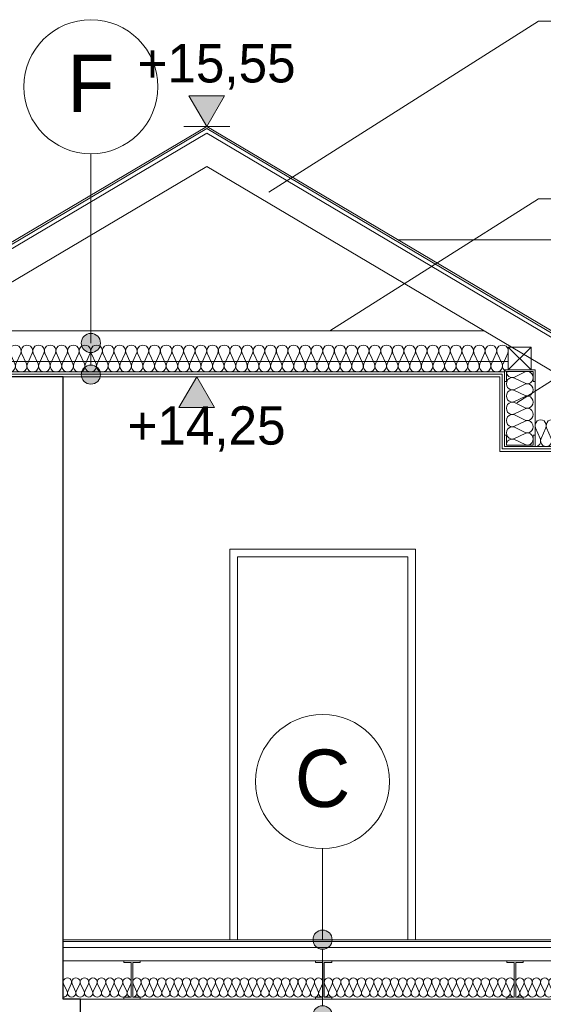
# Model space of a CAD drawing. Extents: x -394022 to -71759, y -12022 to 18278.
# Tile 55 of 91: x -182461 to -179726, y 7516 to 12658. Entities that reach past the tile are written whole.
import ezdxf

# ---------------------------------------------------------------- set-up
doc = ezdxf.new("R2010")
doc.units = 0
doc.header["$MEASUREMENT"] = 0
for name, color, linetype in [('Arch opisy', 7, 'Continuous'), ('Arch wymiary', 7, 'Continuous'), ('INWENT STROPY', 7, 'Continuous')]:
    doc.layers.add(name, color=color, linetype=linetype)
for name, color, linetype, lineweight in [('Arch opisy_Nr_Pióra__21', 7, 'Continuous', 13), ('Arch wymiary_Nr_Pióra__21', 7, 'Continuous', 13), ('INWENT DACH_Nr_Pióra__5', 7, 'Continuous', 13), ('INWENT OPISY_Nr_Pióra__21', 7, 'Continuous', 13), ('INWENT STROPY_Nr_Pióra__21', 7, 'Continuous', 13), ('INWENT. DRZWI_Nr_Pióra__21', 7, 'Continuous', 13), ('INWENT.ŚCIANY_Nr_Pióra__1', 7, 'Continuous', 25), ('Inwentaryzacja Konst._Nr_Pióra__5', 7, 'Continuous', 13)]:
    doc.layers.add(name, color=color, linetype=linetype, lineweight=lineweight)
for name, color, linetype, lineweight, true_color in [('INWENT STROPY_Nr_Pióra__2', 7, 'Continuous', 13, 0x7f7f7f), ('INWENT STROPY_Nr_Pióra__25', 7, 'Continuous', 15, 0x40a5ff), ('Inwentaryzacja Konst._Nr_Pióra__24', 7, 'Continuous', 13, 0x029e21), ('Inwentaryzacja Konst._Nr_Pióra__25', 7, 'Continuous', 15, 0x40a5ff)]:
    doc.layers.add(name, color=color, linetype=linetype, lineweight=lineweight, true_color=true_color)
doc.styles.add('GENERATED_STYLE_1', font='txt')
doc.styles.add('GENERATED_STYLE_2', font='txt')

# ---------------------------------------------------------------- blocks, each defined once
blk = doc.blocks.new('Izolacja cieplna 14_11', base_point=(-181483.6, 10818.2))
at = {"layer": 'INWENT STROPY_Nr_Pióra__2', "linetype": 'Continuous'}
for p, q in [((-183030.8, 10859.9), (-183056, 10916.5)), ((-183000.6, 10916.5), (-183025.8, 10859.9)), ((-182970.3, 10859.9), (-182995.5, 10916.5)), ((-182940, 10916.5), (-182965.2, 10859.9)), ((-182909.7, 10859.9), (-182934.9, 10916.5)), ((-182879.4, 10916.5), (-182904.6, 10859.9)), ((-182849.1, 10859.9), (-182874.3, 10916.5)), ((-182818.8, 10916.5), (-182844, 10859.9)), ((-182788.5, 10859.9), (-182813.7, 10916.5)), ((-182758.3, 10916.5), (-182783.5, 10859.9)), ((-182728, 10859.9), (-182753.2, 10916.5)), ((-182697.7, 10916.5), (-182722.9, 10859.9)), ((-182667.4, 10859.9), (-182692.6, 10916.5)), ((-182637.1, 10916.5), (-182662.3, 10859.9)), ((-182606.8, 10859.9), (-182632, 10916.5)), ((-182576.5, 10916.5), (-182601.7, 10859.9)), ((-182546.2, 10859.9), (-182571.4, 10916.5)), ((-182515.9, 10916.5), (-182541.1, 10859.9)), ((-182485.7, 10859.9), (-182510.9, 10916.5)), ((-182455.4, 10916.5), (-182480.6, 10859.9)), ((-182425.1, 10859.9), (-182450.3, 10916.5)), ((-182394.8, 10916.5), (-182420, 10859.9)), ((-182364.5, 10859.9), (-182389.7, 10916.5)), ((-182334.2, 10916.5), (-182359.4, 10859.9)), ((-182303.9, 10859.9), (-182329.1, 10916.5)), ((-182273.6, 10916.5), (-182298.8, 10859.9)), ((-182243.3, 10859.9), (-182268.5, 10916.5)), ((-182213.1, 10916.5), (-182238.3, 10859.9)), ((-182182.8, 10859.9), (-182208, 10916.5)), ((-182152.5, 10916.5), (-182177.7, 10859.9)), ((-182122.2, 10859.9), (-182147.4, 10916.5)), ((-182091.9, 10916.5), (-182117.1, 10859.9)), ((-182061.6, 10859.9), (-182086.8, 10916.5)), ((-182031.3, 10916.5), (-182056.5, 10859.9)), ((-182001, 10859.9), (-182026.2, 10916.5)), ((-181970.8, 10916.5), (-181996, 10859.9)), ((-181940.5, 10859.9), (-181965.7, 10916.5)), ((-181910.2, 10916.5), (-181935.4, 10859.9)), ((-181879.9, 10859.9), (-181905.1, 10916.5)), ((-181849.6, 10916.5), (-181874.8, 10859.9)), ((-181819.3, 10859.9), (-181844.5, 10916.5)), ((-181789, 10916.5), (-181814.2, 10859.9)), ((-181758.7, 10859.9), (-181783.9, 10916.5)), ((-181728.4, 10916.5), (-181753.6, 10859.9)), ((-181698.2, 10859.9), (-181723.4, 10916.5)), ((-181667.9, 10916.5), (-181693.1, 10859.9)), ((-181637.6, 10859.9), (-181662.8, 10916.5)), ((-181607.3, 10916.5), (-181632.5, 10859.9)), ((-181577, 10859.9), (-181602.2, 10916.5)), ((-181546.7, 10916.5), (-181571.9, 10859.9)), ((-181516.4, 10859.9), (-181541.6, 10916.5)), ((-181486.1, 10916.5), (-181511.3, 10859.9))]:
    blk.add_line(p, q, dxfattribs=at)
for centre, start_param, end_param in [((-183028.3, 10928.4), 2.728799, 6.695979), ((-182967.7, 10928.4), 2.728799, 6.695979), ((-182907.2, 10928.4), 2.728799, 6.695979), ((-182846.6, 10928.4), 2.728799, 6.695979), ((-182786, 10928.4), 2.728799, 6.695979), ((-182725.4, 10928.4), 2.728799, 6.695979), ((-182664.8, 10928.4), 2.728799, 6.695979), ((-182604.3, 10928.4), 2.728799, 6.695979), ((-182543.7, 10928.4), 2.728799, 6.695979), ((-182483.1, 10928.4), 2.728799, 6.695979), ((-182422.5, 10928.4), 2.728799, 6.695979), ((-182362, 10928.4), 2.728799, 6.695979), ((-182301.4, 10928.4), 2.728799, 6.695979), ((-182240.8, 10928.4), 2.728799, 6.695979), ((-182180.2, 10928.4), 2.728799, 6.695979), ((-182119.7, 10928.4), 2.728799, 6.695979), ((-182059.1, 10928.4), 2.728799, 6.695979), ((-181998.5, 10928.4), 2.728799, 6.695979), ((-181937.9, 10928.4), 2.728799, 6.695979), ((-181877.3, 10928.4), 2.728799, 6.695979), ((-181816.8, 10928.4), 2.728799, 6.695979), ((-181756.2, 10928.4), 2.728799, 6.695979), ((-181695.6, 10928.4), 2.728799, 6.695979), ((-181635, 10928.4), 2.728799, 6.695979), ((-181574.5, 10928.4), 2.728799, 6.695979), ((-181513.9, 10928.4), 2.728799, 6.695979), ((-183058.6, 10848), 1.570796, 3.554385), ((-182998, 10848), 5.870392, 9.837571), ((-182937.4, 10848), 5.870392, 9.837571), ((-182876.9, 10848), 5.870392, 9.837571), ((-182816.3, 10848), 5.870392, 9.837571), ((-182755.7, 10848), 5.870392, 9.837571), ((-182695.1, 10848), 5.870392, 9.837571), ((-182634.6, 10848), 5.870392, 9.837571), ((-182574, 10848), 5.870392, 9.837571), ((-182513.4, 10848), 5.870392, 9.837571), ((-182452.8, 10848), 5.870392, 9.837571), ((-182392.2, 10848), 5.870392, 9.837571), ((-182331.7, 10848), 5.870392, 9.837571), ((-182271.1, 10848), 5.870392, 9.837571), ((-182210.5, 10848), 5.870392, 9.837571), ((-182149.9, 10848), 5.870392, 9.837571), ((-182089.4, 10848), 5.870392, 9.837571), ((-182028.8, 10848), 5.870392, 9.837571), ((-181968.2, 10848), 5.870392, 9.837571), ((-181907.6, 10848), 5.870392, 9.837571), ((-181847.1, 10848), 5.870392, 9.837571), ((-181786.5, 10848), 5.870392, 9.837571), ((-181725.9, 10848), 5.870392, 9.837571), ((-181665.3, 10848), 5.870392, 9.837571), ((-181604.7, 10848), 5.870392, 9.837571), ((-181544.2, 10848), 5.870392, 9.837571), ((-181483.6, 10848), 5.870392, 7.853982)]:
    blk.add_ellipse(centre, major_axis=(-30.3, 0), ratio=0.983045, start_param=start_param, end_param=end_param, dxfattribs=at)
blk = doc.blocks.new('Izolacja cieplna 14_40', base_point=(-179918.6, 10820.7))
at = {"layer": 'INWENT STROPY_Nr_Pióra__2', "linetype": 'Continuous'}
for p, q in [((-179820.3, 10818), (-179876.9, 10791.3)), ((-179876.9, 10785.9), (-179820.3, 10759.2)), ((-179820.3, 10753.8), (-179876.9, 10727.1)), ((-179876.9, 10721.7), (-179820.3, 10695)), ((-179820.3, 10689.7), (-179876.9, 10663)), ((-179876.9, 10657.6), (-179820.3, 10630.9)), ((-179820.3, 10625.5), (-179876.9, 10598.8)), ((-179876.9, 10593.4), (-179820.3, 10566.7)), ((-179820.3, 10561.3), (-179876.9, 10534.6)), ((-179876.9, 10529.2), (-179820.3, 10502.5)), ((-179820.3, 10497.2), (-179876.9, 10470.5)), ((-179876.9, 10465.1), (-179820.3, 10438.4))]:
    blk.add_line(p, q, dxfattribs=at)
for centre, start_param, end_param in [((-179888.8, 10820.7), 4.712389, 6.695979), ((-179808.4, 10788.6), 5.870392, 9.837571), ((-179888.8, 10756.5), 2.7288, 6.695979), ((-179808.4, 10724.4), 5.870392, 9.837571), ((-179888.8, 10692.3), 2.7288, 6.695979), ((-179808.4, 10660.3), 5.870392, 9.837571), ((-179888.8, 10628.2), 2.7288, 6.695979), ((-179888.8, 10564), 2.7288, 6.695979), ((-179808.4, 10596.1), 5.870392, 9.837571), ((-179808.4, 10531.9), 5.870392, 9.837571), ((-179888.8, 10499.8), 2.7288, 6.695979), ((-179808.4, 10467.8), 5.870392, 9.837571), ((-179888.8, 10435.7), 2.7288, 4.712389)]:
    blk.add_ellipse(centre, major_axis=(0, -32.1), ratio=0.92805, start_param=start_param, end_param=end_param, dxfattribs=at)
blk = doc.blocks.new('Izolacja cieplna 14_49', base_point=(-179768.6, 10428.2))
at = {"layer": 'INWENT STROPY_Nr_Pióra__2', "linetype": 'Continuous'}
for p, q in [((-179766.2, 10526.5), (-179742.2, 10469.9)), ((-179737.3, 10469.9), (-179713.3, 10526.5)), ((-179708.4, 10526.5), (-179684.4, 10469.9)), ((-179679.6, 10469.9), (-179655.5, 10526.5)), ((-179650.7, 10526.5), (-179626.7, 10469.9)), ((-179621.8, 10469.9), (-179597.8, 10526.5)), ((-179593, 10526.5), (-179568.9, 10469.9)), ((-179564.1, 10469.9), (-179540.1, 10526.5)), ((-179535.2, 10526.5), (-179511.2, 10469.9)), ((-179506.4, 10469.9), (-179482.3, 10526.5)), ((-179477.5, 10526.5), (-179453.5, 10469.9)), ((-179448.6, 10469.9), (-179424.6, 10526.5)), ((-179419.8, 10526.5), (-179395.7, 10469.9)), ((-179390.9, 10469.9), (-179366.9, 10526.5)), ((-179362, 10526.5), (-179338, 10469.9)), ((-179333.2, 10469.9), (-179309.1, 10526.5)), ((-179304.3, 10526.5), (-179280.3, 10469.9)), ((-179275.4, 10469.9), (-179251.4, 10526.5)), ((-179246.5, 10526.5), (-179222.5, 10469.9)), ((-179217.7, 10469.9), (-179193.7, 10526.5)), ((-179188.8, 10526.5), (-179164.8, 10469.9)), ((-179159.9, 10469.9), (-179135.9, 10526.5)), ((-179131.1, 10526.5), (-179107.1, 10469.9)), ((-179102.2, 10469.9), (-179078.2, 10526.5)), ((-179073.3, 10526.5), (-179049.3, 10469.9)), ((-179044.5, 10469.9), (-179020.5, 10526.5)), ((-179015.6, 10526.5), (-178991.6, 10469.9)), ((-178986.7, 10469.9), (-178962.7, 10526.5))]:
    blk.add_line(p, q, dxfattribs=at)
for centre, start_param, end_param in [((-179739.7, 10538.4), 4.299595, 8.266775), ((-179682, 10538.4), 4.299595, 8.266775), ((-179624.3, 10538.4), 4.299595, 8.266775), ((-179566.5, 10538.4), 4.299595, 8.266775), ((-179508.8, 10538.4), 4.299595, 8.266775), ((-179451, 10538.4), 4.299595, 8.266775), ((-179393.3, 10538.4), 4.299595, 8.266775), ((-179335.6, 10538.4), 4.299595, 8.266775), ((-179277.8, 10538.4), 4.299595, 8.266775), ((-179220.1, 10538.4), 4.299595, 8.266775), ((-179162.4, 10538.4), 4.299595, 8.266775), ((-179104.6, 10538.4), 4.299595, 8.266775), ((-179046.9, 10538.4), 4.299595, 8.266775), ((-178989.2, 10538.4), 4.299595, 8.266775), ((-179768.6, 10458), 3.141593, 5.125182), ((-179710.9, 10458), 1.158004, 5.125183), ((-179653.1, 10458), 1.158004, 5.125183), ((-179595.4, 10458), 1.158004, 5.125183), ((-179537.7, 10458), 1.158004, 5.125183), ((-179479.9, 10458), 1.158004, 5.125183), ((-179422.2, 10458), 1.158004, 5.125183), ((-179364.4, 10458), 1.158004, 5.125183), ((-179306.7, 10458), 1.158004, 5.125183), ((-179249, 10458), 1.158004, 5.125183), ((-179191.2, 10458), 1.158004, 5.125183), ((-179133.5, 10458), 1.158004, 5.125183), ((-179075.8, 10458), 1.158004, 5.125183), ((-179018, 10458), 1.158004, 5.125183), ((-178960.3, 10458), 1.158004, 3.141593)]:
    blk.add_ellipse(centre, major_axis=(0, 29.8), ratio=0.969537, start_param=start_param, end_param=end_param, dxfattribs=at)
blk = doc.blocks.new('Izolacja cieplna 14_57', base_point=(-181483.6, 10818.2))
at = {"layer": 'INWENT STROPY_Nr_Pióra__2', "linetype": 'Continuous'}
for p, q in [((-181481, 10916.5), (-181455.8, 10859.9)), ((-181450.8, 10859.9), (-181425.6, 10916.5)), ((-181420.5, 10916.5), (-181395.3, 10859.9)), ((-181390.2, 10859.9), (-181365, 10916.5)), ((-181359.9, 10916.5), (-181334.7, 10859.9)), ((-181329.6, 10859.9), (-181304.4, 10916.5)), ((-181299.3, 10916.5), (-181274.1, 10859.9)), ((-181269, 10859.9), (-181243.8, 10916.5)), ((-181238.7, 10916.5), (-181213.5, 10859.9)), ((-181208.5, 10859.9), (-181183.3, 10916.5)), ((-181178.2, 10916.5), (-181153, 10859.9)), ((-181147.9, 10859.9), (-181122.7, 10916.5)), ((-181117.6, 10916.5), (-181092.4, 10859.9)), ((-181087.3, 10859.9), (-181062.1, 10916.5)), ((-181057, 10916.5), (-181031.8, 10859.9)), ((-181026.7, 10859.9), (-181001.5, 10916.5)), ((-180996.4, 10916.5), (-180971.2, 10859.9)), ((-180966.1, 10859.9), (-180940.9, 10916.5)), ((-180935.9, 10916.5), (-180910.7, 10859.9)), ((-180905.6, 10859.9), (-180880.4, 10916.5)), ((-180875.3, 10916.5), (-180850.1, 10859.9)), ((-180845, 10859.9), (-180819.8, 10916.5)), ((-180814.7, 10916.5), (-180789.5, 10859.9)), ((-180784.4, 10859.9), (-180759.2, 10916.5)), ((-180754.1, 10916.5), (-180728.9, 10859.9)), ((-180723.8, 10859.9), (-180698.6, 10916.5)), ((-180693.5, 10916.5), (-180668.3, 10859.9)), ((-180663.3, 10859.9), (-180638.1, 10916.5)), ((-180633, 10916.5), (-180607.8, 10859.9)), ((-180602.7, 10859.9), (-180577.5, 10916.5)), ((-180572.4, 10916.5), (-180547.2, 10859.9)), ((-180542.1, 10859.9), (-180516.9, 10916.5)), ((-180511.8, 10916.5), (-180486.6, 10859.9)), ((-180481.5, 10859.9), (-180456.3, 10916.5)), ((-180451.2, 10916.5), (-180426, 10859.9)), ((-180421, 10859.9), (-180395.8, 10916.5)), ((-180390.7, 10916.5), (-180365.5, 10859.9)), ((-180360.4, 10859.9), (-180335.2, 10916.5)), ((-180330.1, 10916.5), (-180304.9, 10859.9)), ((-180299.8, 10859.9), (-180274.6, 10916.5)), ((-180269.5, 10916.5), (-180244.3, 10859.9)), ((-180239.2, 10859.9), (-180214, 10916.5)), ((-180208.9, 10916.5), (-180183.7, 10859.9)), ((-180178.6, 10859.9), (-180153.4, 10916.5)), ((-180148.4, 10916.5), (-180123.2, 10859.9)), ((-180118.1, 10859.9), (-180092.9, 10916.5)), ((-180087.8, 10916.5), (-180062.6, 10859.9)), ((-180057.5, 10859.9), (-180032.3, 10916.5)), ((-180027.2, 10916.5), (-180002, 10859.9)), ((-179996.9, 10859.9), (-179971.7, 10916.5)), ((-179966.6, 10916.5), (-179941.4, 10859.9)), ((-179936.3, 10859.9), (-179911.1, 10916.5))]:
    blk.add_line(p, q, dxfattribs=at)
for centre, start_param, end_param in [((-181453.3, 10928.4), 5.870392, 9.837571), ((-181392.7, 10928.4), 5.870392, 9.837571), ((-181332.2, 10928.4), 5.870392, 9.837571), ((-181271.6, 10928.4), 5.870392, 9.837571), ((-181211, 10928.4), 5.870392, 9.837571), ((-181150.4, 10928.4), 5.870392, 9.837571), ((-181089.8, 10928.4), 5.870392, 9.837571), ((-181029.3, 10928.4), 5.870392, 9.837571), ((-180968.7, 10928.4), 5.870392, 9.837571), ((-180908.1, 10928.4), 5.870392, 9.837571), ((-180847.5, 10928.4), 5.870392, 9.837571), ((-180787, 10928.4), 5.870392, 9.837571), ((-180726.4, 10928.4), 5.870392, 9.837571), ((-180665.8, 10928.4), 5.870392, 9.837571), ((-180605.2, 10928.4), 5.870392, 9.837571), ((-180544.7, 10928.4), 5.870392, 9.837571), ((-180484.1, 10928.4), 5.870392, 9.837571), ((-180423.5, 10928.4), 5.870392, 9.837571), ((-180362.9, 10928.4), 5.870392, 9.837571), ((-180302.3, 10928.4), 5.870392, 9.837571), ((-180241.8, 10928.4), 5.870392, 9.837571), ((-180181.2, 10928.4), 5.870392, 9.837571), ((-180120.6, 10928.4), 5.870392, 9.837571), ((-180060, 10928.4), 5.870392, 9.837571), ((-179999.5, 10928.4), 5.870392, 9.837571), ((-179938.9, 10928.4), 5.870392, 9.837571), ((-181483.6, 10848), 4.712389, 6.695979), ((-181423, 10848), 2.7288, 6.695979), ((-181362.4, 10848), 2.7288, 6.695979), ((-181301.9, 10848), 2.7288, 6.695979), ((-181241.3, 10848), 2.7288, 6.695979), ((-181180.7, 10848), 2.7288, 6.695979), ((-181120.1, 10848), 2.7288, 6.695979), ((-181059.6, 10848), 2.7288, 6.695979), ((-180999, 10848), 2.7288, 6.695979), ((-180938.4, 10848), 2.7288, 6.695979), ((-180877.8, 10848), 2.7288, 6.695979), ((-180817.2, 10848), 2.7288, 6.695979), ((-180756.7, 10848), 2.7288, 6.695979), ((-180696.1, 10848), 2.7288, 6.695979), ((-180635.5, 10848), 2.7288, 6.695979), ((-180574.9, 10848), 2.7288, 6.695979), ((-180514.4, 10848), 2.7288, 6.695979), ((-180453.8, 10848), 2.7288, 6.695979), ((-180393.2, 10848), 2.7288, 6.695979), ((-180332.6, 10848), 2.7288, 6.695979), ((-180272.1, 10848), 2.7288, 6.695979), ((-180211.5, 10848), 2.7288, 6.695979), ((-180150.9, 10848), 2.7288, 6.695979), ((-180090.3, 10848), 2.7288, 6.695979), ((-180029.7, 10848), 2.7288, 6.695979), ((-179969.2, 10848), 2.7288, 6.695979), ((-179908.6, 10848), 2.7288, 4.712389)]:
    blk.add_ellipse(centre, major_axis=(30.3, 0), ratio=0.983045, start_param=start_param, end_param=end_param, dxfattribs=at)
blk = doc.blocks.new('Izolacja cieplna 14_58', base_point=(-181869.6, 7553.2))
at = {"layer": 'INWENT STROPY_Nr_Pióra__2', "linetype": 'Continuous'}
for p, q in [((-181867.8, 7623.4), (-181849.8, 7583)), ((-181846.2, 7583), (-181828.3, 7623.4)), ((-181824.7, 7623.4), (-181806.7, 7583)), ((-181803.1, 7583), (-181785.1, 7623.4)), ((-181781.5, 7623.4), (-181763.6, 7583)), ((-181760, 7583), (-181742, 7623.4)), ((-181738.4, 7623.4), (-181720.4, 7583)), ((-181716.8, 7583), (-181698.9, 7623.4)), ((-181695.3, 7623.4), (-181677.3, 7583)), ((-181673.7, 7583), (-181655.8, 7623.4)), ((-181652.1, 7623.4), (-181634.2, 7583)), ((-181630.6, 7583), (-181612.6, 7623.4)), ((-181609, 7623.4), (-181591.1, 7583)), ((-181587.4, 7583), (-181569.5, 7623.4)), ((-181565.9, 7623.4), (-181547.9, 7583)), ((-181544.3, 7583), (-181526.4, 7623.4)), ((-181522.7, 7623.4), (-181504.8, 7583)), ((-181501.2, 7583), (-181483.2, 7623.4)), ((-181479.6, 7623.4), (-181461.7, 7583)), ((-181458, 7583), (-181440.1, 7623.4)), ((-181436.5, 7623.4), (-181418.5, 7583)), ((-181414.9, 7583), (-181397, 7623.4)), ((-181393.3, 7623.4), (-181375.4, 7583)), ((-181371.8, 7583), (-181353.8, 7623.4)), ((-181350.2, 7623.4), (-181332.3, 7583)), ((-181328.7, 7583), (-181310.7, 7623.4)), ((-181307.1, 7623.4), (-181289.1, 7583)), ((-181285.5, 7583), (-181267.6, 7623.4)), ((-181264, 7623.4), (-181246, 7583)), ((-181242.4, 7583), (-181224.4, 7623.4)), ((-181220.8, 7623.4), (-181202.9, 7583)), ((-181199.3, 7583), (-181181.3, 7623.4)), ((-181177.7, 7623.4), (-181159.8, 7583)), ((-181156.1, 7583), (-181138.2, 7623.4)), ((-181134.6, 7623.4), (-181116.6, 7583)), ((-181113, 7583), (-181095.1, 7623.4)), ((-181091.4, 7623.4), (-181073.5, 7583)), ((-181069.9, 7583), (-181051.9, 7623.4)), ((-181048.3, 7623.4), (-181030.4, 7583)), ((-181026.7, 7583), (-181008.8, 7623.4)), ((-181005.2, 7623.4), (-180987.2, 7583)), ((-180983.6, 7583), (-180965.7, 7623.4)), ((-180962, 7623.4), (-180944.1, 7583)), ((-180940.5, 7583), (-180922.5, 7623.4)), ((-180918.9, 7623.4), (-180901, 7583)), ((-180897.3, 7583), (-180879.4, 7623.4))]:
    blk.add_line(p, q, dxfattribs=at)
for centre, start_param, end_param in [((-181848, 7631.9), 5.870392, 9.837571), ((-181804.9, 7631.9), 5.870392, 9.837571), ((-181761.8, 7631.9), 5.870392, 9.837571), ((-181718.6, 7631.9), 5.870392, 9.837571), ((-181675.5, 7631.9), 5.870392, 9.837571), ((-181632.4, 7631.9), 5.870392, 9.837571), ((-181589.2, 7631.9), 5.870392, 9.837571), ((-181546.1, 7631.9), 5.870392, 9.837571), ((-181503, 7631.9), 5.870392, 9.837571), ((-181459.9, 7631.9), 5.870392, 9.837571), ((-181416.7, 7631.9), 5.870392, 9.837571), ((-181373.6, 7631.9), 5.870392, 9.837571), ((-181330.5, 7631.9), 5.870392, 9.837571), ((-181287.3, 7631.9), 5.870392, 9.837571), ((-181244.2, 7631.9), 5.870392, 9.837571), ((-181201.1, 7631.9), 5.870392, 9.837571), ((-181157.9, 7631.9), 5.870392, 9.837571), ((-181114.8, 7631.9), 5.870392, 9.837571), ((-181071.7, 7631.9), 5.870392, 9.837571), ((-181028.6, 7631.9), 5.870392, 9.837571), ((-180985.4, 7631.9), 5.870392, 9.837571), ((-180942.3, 7631.9), 5.870392, 9.837571), ((-180899.2, 7631.9), 5.870392, 9.837571), ((-181869.6, 7574.4), 4.712389, 6.695979), ((-181826.5, 7574.4), 2.7288, 6.695979), ((-181783.3, 7574.4), 2.7288, 6.695979), ((-181740.2, 7574.4), 2.7288, 6.695979), ((-181697.1, 7574.4), 2.7288, 6.695979), ((-181653.9, 7574.4), 2.7288, 6.695979), ((-181610.8, 7574.4), 2.7288, 6.695979), ((-181567.7, 7574.4), 2.7288, 6.695979), ((-181524.6, 7574.4), 2.7288, 6.695979), ((-181481.4, 7574.4), 2.7288, 6.695979), ((-181438.3, 7574.4), 2.7288, 6.695979), ((-181395.2, 7574.4), 2.7288, 6.695979), ((-181352, 7574.4), 2.7288, 6.695979), ((-181308.9, 7574.4), 2.7288, 6.695979), ((-181265.8, 7574.4), 2.7288, 6.695979), ((-181222.6, 7574.4), 2.7288, 6.695979), ((-181179.5, 7574.4), 2.7288, 6.695979), ((-181136.4, 7574.4), 2.7288, 6.695979), ((-181093.2, 7574.4), 2.7288, 6.695979), ((-181050.1, 7574.4), 2.7288, 6.695979), ((-181007, 7574.4), 2.7288, 6.695979), ((-180963.9, 7574.4), 2.7288, 6.695979), ((-180920.7, 7574.4), 2.7288, 6.695979), ((-180877.6, 7574.4), 2.7288, 4.712389)]:
    blk.add_ellipse(centre, major_axis=(21.6, 0), ratio=0.986209, start_param=start_param, end_param=end_param, dxfattribs=at)
blk = doc.blocks.new('Izolacja cieplna 14_62', base_point=(-179869.6, 7553.2))
at = {"layer": 'INWENT STROPY_Nr_Pióra__2', "linetype": 'Continuous'}
for p, q in [((-179867.8, 7623.4), (-179849.8, 7583)), ((-179846.2, 7583), (-179828.3, 7623.4)), ((-179824.7, 7623.4), (-179806.7, 7583)), ((-179803.1, 7583), (-179785.1, 7623.4)), ((-179781.5, 7623.4), (-179763.6, 7583)), ((-179760, 7583), (-179742, 7623.4)), ((-179738.4, 7623.4), (-179720.4, 7583)), ((-179716.8, 7583), (-179698.9, 7623.4)), ((-179695.3, 7623.4), (-179677.3, 7583)), ((-179673.7, 7583), (-179655.8, 7623.4)), ((-179652.1, 7623.4), (-179634.2, 7583)), ((-179630.6, 7583), (-179612.6, 7623.4)), ((-179609, 7623.4), (-179591.1, 7583)), ((-179587.4, 7583), (-179569.5, 7623.4)), ((-179565.9, 7623.4), (-179547.9, 7583)), ((-179544.3, 7583), (-179526.4, 7623.4)), ((-179522.7, 7623.4), (-179504.8, 7583)), ((-179501.2, 7583), (-179483.2, 7623.4)), ((-179479.6, 7623.4), (-179461.7, 7583)), ((-179458, 7583), (-179440.1, 7623.4)), ((-179436.5, 7623.4), (-179418.5, 7583)), ((-179414.9, 7583), (-179397, 7623.4)), ((-179393.3, 7623.4), (-179375.4, 7583)), ((-179371.8, 7583), (-179353.8, 7623.4)), ((-179350.2, 7623.4), (-179332.3, 7583)), ((-179328.7, 7583), (-179310.7, 7623.4)), ((-179307.1, 7623.4), (-179289.1, 7583)), ((-179285.5, 7583), (-179267.6, 7623.4)), ((-179264, 7623.4), (-179246, 7583)), ((-179242.4, 7583), (-179224.4, 7623.4)), ((-179220.8, 7623.4), (-179202.9, 7583)), ((-179199.3, 7583), (-179181.3, 7623.4)), ((-179177.7, 7623.4), (-179159.8, 7583)), ((-179156.1, 7583), (-179138.2, 7623.4)), ((-179134.6, 7623.4), (-179116.6, 7583)), ((-179113, 7583), (-179095.1, 7623.4)), ((-179091.4, 7623.4), (-179073.5, 7583)), ((-179069.9, 7583), (-179051.9, 7623.4)), ((-179048.3, 7623.4), (-179030.4, 7583)), ((-179026.7, 7583), (-179008.8, 7623.4)), ((-179005.2, 7623.4), (-178987.2, 7583)), ((-178983.6, 7583), (-178965.7, 7623.4)), ((-178962, 7623.4), (-178944.1, 7583)), ((-178940.5, 7583), (-178922.5, 7623.4)), ((-178918.9, 7623.4), (-178901, 7583)), ((-178897.3, 7583), (-178879.4, 7623.4))]:
    blk.add_line(p, q, dxfattribs=at)
for centre, start_param, end_param in [((-179848, 7631.9), 5.870392, 9.837571), ((-179804.9, 7631.9), 5.870392, 9.837571), ((-179761.8, 7631.9), 5.870392, 9.837571), ((-179718.6, 7631.9), 5.870392, 9.837571), ((-179675.5, 7631.9), 5.870392, 9.837571), ((-179632.4, 7631.9), 5.870392, 9.837571), ((-179589.2, 7631.9), 5.870392, 9.837571), ((-179546.1, 7631.9), 5.870392, 9.837571), ((-179503, 7631.9), 5.870392, 9.837571), ((-179459.9, 7631.9), 5.870392, 9.837571), ((-179416.7, 7631.9), 5.870392, 9.837571), ((-179373.6, 7631.9), 5.870392, 9.837571), ((-179330.5, 7631.9), 5.870392, 9.837571), ((-179287.3, 7631.9), 5.870392, 9.837571), ((-179244.2, 7631.9), 5.870392, 9.837571), ((-179201.1, 7631.9), 5.870392, 9.837571), ((-179157.9, 7631.9), 5.870392, 9.837571), ((-179114.8, 7631.9), 5.870392, 9.837571), ((-179071.7, 7631.9), 5.870392, 9.837571), ((-179028.6, 7631.9), 5.870392, 9.837571), ((-178985.4, 7631.9), 5.870392, 9.837571), ((-178942.3, 7631.9), 5.870392, 9.837571), ((-178899.2, 7631.9), 5.870392, 9.837571), ((-179869.6, 7574.4), 4.712389, 6.695979), ((-179826.5, 7574.4), 2.7288, 6.695979), ((-179783.3, 7574.4), 2.7288, 6.695979), ((-179740.2, 7574.4), 2.7288, 6.695979), ((-179697.1, 7574.4), 2.7288, 6.695979), ((-179653.9, 7574.4), 2.7288, 6.695979), ((-179610.8, 7574.4), 2.7288, 6.695979), ((-179567.7, 7574.4), 2.7288, 6.695979), ((-179524.6, 7574.4), 2.7288, 6.695979), ((-179481.4, 7574.4), 2.7288, 6.695979), ((-179438.3, 7574.4), 2.7288, 6.695979), ((-179395.2, 7574.4), 2.7288, 6.695979), ((-179352, 7574.4), 2.7288, 6.695979), ((-179308.9, 7574.4), 2.7288, 6.695979), ((-179265.8, 7574.4), 2.7288, 6.695979), ((-179222.6, 7574.4), 2.7288, 6.695979), ((-179179.5, 7574.4), 2.7288, 6.695979), ((-179136.4, 7574.4), 2.7288, 6.695979), ((-179093.2, 7574.4), 2.7288, 6.695979), ((-179050.1, 7574.4), 2.7288, 6.695979), ((-179007, 7574.4), 2.7288, 6.695979), ((-178963.9, 7574.4), 2.7288, 6.695979), ((-178920.7, 7574.4), 2.7288, 6.695979), ((-178877.6, 7574.4), 2.7288, 4.712389)]:
    blk.add_ellipse(centre, major_axis=(21.6, 0), ratio=0.986209, start_param=start_param, end_param=end_param, dxfattribs=at)
blk = doc.blocks.new('Izolacja cieplna 14_71', base_point=(-182233.6, 7553.2))
at = {"layer": 'INWENT STROPY_Nr_Pióra__2', "linetype": 'Continuous'}
for p, q in [((-182231.7, 7623.4), (-182213.2, 7583)), ((-182209.5, 7583), (-182191, 7623.4)), ((-182187.2, 7623.4), (-182168.7, 7583)), ((-182165, 7583), (-182146.5, 7623.4)), ((-182142.7, 7623.4), (-182124.2, 7583)), ((-182120.5, 7583), (-182102, 7623.4)), ((-182098.2, 7623.4), (-182079.7, 7583)), ((-182076, 7583), (-182057.5, 7623.4)), ((-182053.7, 7623.4), (-182035.2, 7583)), ((-182031.5, 7583), (-182013, 7623.4)), ((-182009.2, 7623.4), (-181990.7, 7583)), ((-181987, 7583), (-181968.5, 7623.4)), ((-181964.7, 7623.4), (-181946.2, 7583)), ((-181942.5, 7583), (-181924, 7623.4)), ((-181920.2, 7623.4), (-181901.7, 7583)), ((-181898, 7583), (-181879.5, 7623.4))]:
    blk.add_line(p, q, dxfattribs=at)
for centre, start_param, end_param in [((-182211.3, 7631.9), 5.870392, 9.837571), ((-182166.8, 7631.9), 5.870392, 9.837571), ((-182122.3, 7631.9), 5.870392, 9.837571), ((-182077.8, 7631.9), 5.870392, 9.837571), ((-182033.3, 7631.9), 5.870392, 9.837571), ((-181988.8, 7631.9), 5.870392, 9.837571), ((-181944.3, 7631.9), 5.870392, 9.837571), ((-181899.8, 7631.9), 5.870392, 9.837571), ((-182233.6, 7574.4), 4.712389, 6.695979), ((-182189.1, 7574.4), 2.7288, 6.695979), ((-182144.6, 7574.4), 2.7288, 6.695979), ((-182100.1, 7574.4), 2.7288, 6.695979), ((-182055.6, 7574.4), 2.7288, 6.695979), ((-182011.1, 7574.4), 2.7288, 6.695979), ((-181966.6, 7574.4), 2.7288, 6.695979), ((-181922.1, 7574.4), 2.7288, 6.695979), ((-181877.6, 7574.4), 2.7288, 4.712389)]:
    blk.add_ellipse(centre, major_axis=(22.2, 0), ratio=0.955857, start_param=start_param, end_param=end_param, dxfattribs=at)
blk = doc.blocks.new('Izolacja cieplna 14_88', base_point=(-180869.6, 7553.2))
at = {"layer": 'INWENT STROPY_Nr_Pióra__2', "linetype": 'Continuous'}
for p, q in [((-180867.8, 7623.4), (-180849.8, 7583)), ((-180846.2, 7583), (-180828.3, 7623.4)), ((-180824.7, 7623.4), (-180806.7, 7583)), ((-180803.1, 7583), (-180785.1, 7623.4)), ((-180781.5, 7623.4), (-180763.6, 7583)), ((-180760, 7583), (-180742, 7623.4)), ((-180738.4, 7623.4), (-180720.4, 7583)), ((-180716.8, 7583), (-180698.9, 7623.4)), ((-180695.3, 7623.4), (-180677.3, 7583)), ((-180673.7, 7583), (-180655.8, 7623.4)), ((-180652.1, 7623.4), (-180634.2, 7583)), ((-180630.6, 7583), (-180612.6, 7623.4)), ((-180609, 7623.4), (-180591.1, 7583)), ((-180587.4, 7583), (-180569.5, 7623.4)), ((-180565.9, 7623.4), (-180547.9, 7583)), ((-180544.3, 7583), (-180526.4, 7623.4)), ((-180522.7, 7623.4), (-180504.8, 7583)), ((-180501.2, 7583), (-180483.2, 7623.4)), ((-180479.6, 7623.4), (-180461.7, 7583)), ((-180458, 7583), (-180440.1, 7623.4)), ((-180436.5, 7623.4), (-180418.5, 7583)), ((-180414.9, 7583), (-180397, 7623.4)), ((-180393.3, 7623.4), (-180375.4, 7583)), ((-180371.8, 7583), (-180353.8, 7623.4)), ((-180350.2, 7623.4), (-180332.3, 7583)), ((-180328.7, 7583), (-180310.7, 7623.4)), ((-180307.1, 7623.4), (-180289.1, 7583)), ((-180285.5, 7583), (-180267.6, 7623.4)), ((-180264, 7623.4), (-180246, 7583)), ((-180242.4, 7583), (-180224.4, 7623.4)), ((-180220.8, 7623.4), (-180202.9, 7583)), ((-180199.3, 7583), (-180181.3, 7623.4)), ((-180177.7, 7623.4), (-180159.8, 7583)), ((-180156.1, 7583), (-180138.2, 7623.4)), ((-180134.6, 7623.4), (-180116.6, 7583)), ((-180113, 7583), (-180095.1, 7623.4)), ((-180091.4, 7623.4), (-180073.5, 7583)), ((-180069.9, 7583), (-180051.9, 7623.4)), ((-180048.3, 7623.4), (-180030.4, 7583)), ((-180026.7, 7583), (-180008.8, 7623.4)), ((-180005.2, 7623.4), (-179987.2, 7583)), ((-179983.6, 7583), (-179965.7, 7623.4)), ((-179962, 7623.4), (-179944.1, 7583)), ((-179940.5, 7583), (-179922.5, 7623.4)), ((-179918.9, 7623.4), (-179901, 7583)), ((-179897.3, 7583), (-179879.4, 7623.4))]:
    blk.add_line(p, q, dxfattribs=at)
for centre, start_param, end_param in [((-180848, 7631.9), 5.870392, 9.837571), ((-180804.9, 7631.9), 5.870392, 9.837571), ((-180761.8, 7631.9), 5.870392, 9.837571), ((-180718.6, 7631.9), 5.870392, 9.837571), ((-180675.5, 7631.9), 5.870392, 9.837571), ((-180632.4, 7631.9), 5.870392, 9.837571), ((-180589.2, 7631.9), 5.870392, 9.837571), ((-180546.1, 7631.9), 5.870392, 9.837571), ((-180503, 7631.9), 5.870392, 9.837571), ((-180459.9, 7631.9), 5.870392, 9.837571), ((-180416.7, 7631.9), 5.870392, 9.837571), ((-180373.6, 7631.9), 5.870392, 9.837571), ((-180330.5, 7631.9), 5.870392, 9.837571), ((-180287.3, 7631.9), 5.870392, 9.837571), ((-180244.2, 7631.9), 5.870392, 9.837571), ((-180201.1, 7631.9), 5.870392, 9.837571), ((-180157.9, 7631.9), 5.870392, 9.837571), ((-180114.8, 7631.9), 5.870392, 9.837571), ((-180071.7, 7631.9), 5.870392, 9.837571), ((-180028.6, 7631.9), 5.870392, 9.837571), ((-179985.4, 7631.9), 5.870392, 9.837571), ((-179942.3, 7631.9), 5.870392, 9.837571), ((-179899.2, 7631.9), 5.870392, 9.837571), ((-180869.6, 7574.4), 4.712389, 6.695979), ((-180826.5, 7574.4), 2.7288, 6.695979), ((-180783.3, 7574.4), 2.7288, 6.695979), ((-180740.2, 7574.4), 2.7288, 6.695979), ((-180697.1, 7574.4), 2.7288, 6.695979), ((-180653.9, 7574.4), 2.7288, 6.695979), ((-180610.8, 7574.4), 2.7288, 6.695979), ((-180567.7, 7574.4), 2.7288, 6.695979), ((-180524.6, 7574.4), 2.7288, 6.695979), ((-180481.4, 7574.4), 2.7288, 6.695979), ((-180438.3, 7574.4), 2.7288, 6.695979), ((-180395.2, 7574.4), 2.7288, 6.695979), ((-180352, 7574.4), 2.7288, 6.695979), ((-180308.9, 7574.4), 2.7288, 6.695979), ((-180265.8, 7574.4), 2.7288, 6.695979), ((-180222.6, 7574.4), 2.7288, 6.695979), ((-180179.5, 7574.4), 2.7288, 6.695979), ((-180136.4, 7574.4), 2.7288, 6.695979), ((-180093.2, 7574.4), 2.7288, 6.695979), ((-180050.1, 7574.4), 2.7288, 6.695979), ((-180007, 7574.4), 2.7288, 6.695979), ((-179963.9, 7574.4), 2.7288, 6.695979), ((-179920.7, 7574.4), 2.7288, 6.695979), ((-179877.6, 7574.4), 2.7288, 4.712389)]:
    blk.add_ellipse(centre, major_axis=(21.6, 0), ratio=0.986209, start_param=start_param, end_param=end_param, dxfattribs=at)
blk = doc.blocks.new('Linia_33', base_point=(-180878.6, 7458.2))
at = {"layer": 'Arch opisy_Nr_Pióra__21', "linetype": 'Continuous'}
for points in [[(-180828.6, 7853.2), (-180832.4, 7872.3), (-180843.2, 7888.5), (-180859.5, 7899.4), (-180878.6, 7903.2), (-180897.7, 7899.4), (-180913.9, 7888.5), (-180924.8, 7872.3), (-180928.6, 7853.2), (-180924.8, 7834), (-180913.9, 7817.8), (-180897.7, 7807), (-180878.6, 7803.2), (-180859.5, 7807), (-180843.2, 7817.8), (-180832.4, 7834)], [(-180828.6, 7458.2), (-180832.4, 7477.3), (-180843.2, 7493.5), (-180859.5, 7504.4), (-180878.6, 7508.2), (-180897.7, 7504.4), (-180913.9, 7493.5), (-180924.8, 7477.3), (-180928.6, 7458.2), (-180924.8, 7439), (-180913.9, 7422.8), (-180897.7, 7412), (-180878.6, 7408.2), (-180859.5, 7412), (-180843.2, 7422.8), (-180832.4, 7439)]]:
    blk.add_hatch(color=256, dxfattribs=at).paths.add_polyline_path(points, flags=0)
blk.add_line((-180878.6, 7508.2), (-180878.6, 7803.2), dxfattribs=at)
for centre in [(-180878.6, 7853.2), (-180878.6, 7458.2)]:
    blk.add_circle(centre, 50, dxfattribs=at)
blk = doc.blocks.new('Linia_34', base_point=(-180878.6, 7853.2))
at = {"layer": 'Arch opisy_Nr_Pióra__21', "linetype": 'Continuous'}
blk.add_line((-180878.6, 7853.2), (-180878.6, 8328.8), dxfattribs=at)
blk.add_circle((-180878.6, 8678.8), 350, dxfattribs=at)
blk = doc.blocks.new('Linia_37', base_point=(-182088.6, 10804.1))
at = {"layer": 'Arch opisy_Nr_Pióra__21', "linetype": 'Continuous'}
for points in [[(-182038.6, 10969.1), (-182042.4, 10988.2), (-182053.2, 11004.5), (-182069.5, 11015.3), (-182088.6, 11019.1), (-182107.7, 11015.3), (-182123.9, 11004.5), (-182134.8, 10988.2), (-182138.6, 10969.1), (-182134.8, 10950), (-182123.9, 10933.8), (-182107.7, 10922.9), (-182088.6, 10919.1), (-182069.5, 10922.9), (-182053.2, 10933.8), (-182042.4, 10950)], [(-182038.6, 10804.1), (-182042.4, 10823.2), (-182053.2, 10839.5), (-182069.5, 10850.3), (-182088.6, 10854.1), (-182107.7, 10850.3), (-182123.9, 10839.5), (-182134.8, 10823.2), (-182138.6, 10804.1), (-182134.8, 10785), (-182123.9, 10768.8), (-182107.7, 10757.9), (-182088.6, 10754.1), (-182069.5, 10757.9), (-182053.2, 10768.8), (-182042.4, 10785)]]:
    blk.add_hatch(color=256, dxfattribs=at).paths.add_polyline_path(points, flags=0)
blk.add_line((-182088.6, 10854.1), (-182088.6, 10919.1), dxfattribs=at)
for centre in [(-182088.6, 10969.1), (-182088.6, 10804.1)]:
    blk.add_circle(centre, 50, dxfattribs=at)
blk = doc.blocks.new('Linia_38', base_point=(-182088.6, 10969.1))
at = {"layer": 'Arch opisy_Nr_Pióra__21', "linetype": 'Continuous'}
blk.add_line((-182088.6, 10969.1), (-182088.6, 11957.5), dxfattribs=at)
blk.add_circle((-182088.6, 12307.5), 350, dxfattribs=at)
blk = doc.blocks.new('Wymiary_38', base_point=(-181483.6, 12100.6))
at = {"layer": 'Arch wymiary_Nr_Pióra__21', "linetype": 'Continuous'}
blk.add_hatch(color=256, dxfattribs=at).paths.add_polyline_path([(-181483.6, 12100.6), (-181576.4, 12260.6), (-181390.8, 12260.6)], flags=0)
for p, q in [((-181483.6, 12100.6), (-181576.4, 12260.6)), ((-181576.4, 12260.6), (-181390.8, 12260.6)), ((-181390.8, 12260.6), (-181483.6, 12100.6)), ((-181483.6, 12100.6), (-181603.6, 12100.6)), ((-181483.6, 12100.6), (-181363.6, 12100.6))]:
    blk.add_line(p, q, dxfattribs=at)
at = {"layer": 'Arch wymiary_Nr_Pióra__21', "insert": (-181845, 12292.6), "char_height": 200, "attachment_point": 7, "style": 'GENERATED_STYLE_1'}
blk.add_mtext('{+15,55}', dxfattribs=at)
blk = doc.blocks.new('Wymiary_44', base_point=(-181536, 10793.2))
at = {"layer": 'Arch wymiary_Nr_Pióra__21', "linetype": 'Continuous'}
blk.add_hatch(color=256, dxfattribs=at).paths.add_polyline_path([(-181536, 10793.2), (-181628.8, 10633.2), (-181443.2, 10633.2)], flags=0)
for p, q in [((-181536, 10793.2), (-181656, 10793.2)), ((-181536, 10793.2), (-181628.8, 10633.2)), ((-181536, 10793.2), (-181416, 10793.2)), ((-181443.2, 10633.2), (-181536, 10793.2)), ((-181628.8, 10633.2), (-181443.2, 10633.2))]:
    blk.add_line(p, q, dxfattribs=at)
at = {"layer": 'Arch wymiary_Nr_Pióra__21', "insert": (-181897.5, 10401.2), "char_height": 200, "attachment_point": 7, "style": 'GENERATED_STYLE_1'}
blk.add_mtext('{+14,25}', dxfattribs=at)

msp = doc.modelspace()

# ---------------------------------------------------------------- linework, layer by layer
at = {"layer": 'INWENT DACH_Nr_Pióra__5', "linetype": 'Continuous'}
for p, q in [((-181483.6, 12100.6), (-188021.7, 8222.7)), ((-181483.6, 12089), (-188021.7, 8211)), ((-181483.6, 12100.6), (-174945.5, 8222.7)), ((-181483.6, 12089), (-174945.5, 8211)), ((-180484.7, 11508.2), (-177359.1, 11508.2)), ((-181483.6, 10818.2), (-183038.6, 10818.2)), ((-181483.6, 10805.7), (-183026.1, 10805.7)), ((-181483.6, 10818.2), (-179928.6, 10818.2)), ((-181483.6, 10805.7), (-179941.1, 10805.7)), ((-179941.1, 10805.7), (-179941.1, 10415.7)), ((-179928.6, 10818.2), (-179928.6, 10428.2)), ((-181483.6, 10793.2), (-183013.6, 10793.2)), ((-181483.6, 10793.2), (-179953.6, 10793.2)), ((-179953.6, 10793.2), (-179953.6, 10403.2)), ((-179953.6, 10403.2), (-179023.6, 10403.2)), ((-179941.1, 10415.7), (-179020.2, 10415.7)), ((-179928.6, 10428.2), (-179016.7, 10428.2))]:
    msp.add_line(p, q, dxfattribs=at)
at = {"layer": 'INWENT OPISY_Nr_Pióra__21', "linetype": 'Continuous'}
for p, q in [((-179750.2, 12649), (-181159.9, 11757.1)), ((-176716.9, 12649), (-179864.6, 10657.5)), ((-178815.6, 12649), (-179750.2, 12649)), ((-179750.2, 11722.8), (-180840.2, 11033.2)), ((-178815.6, 11722.8), (-179750.2, 11722.8))]:
    msp.add_line(p, q, dxfattribs=at)
at = {"layer": 'INWENT STROPY_Nr_Pióra__21', "linetype": 'Continuous'}
for p, q in [((-176968.6, 7853.2), (-182233.6, 7853.2)), ((-176968.6, 7843.2), (-182233.6, 7843.2)), ((-174543.6, 7813.2), (-182233.6, 7813.2))]:
    msp.add_line(p, q, dxfattribs=at)
at = {"layer": 'INWENT STROPY_Nr_Pióra__25', "linetype": 'Continuous'}
for p, q in [((-179768.6, 10828.2), (-179928.6, 10828.2)), ((-179928.6, 10828.2), (-179928.6, 10768.2)), ((-179778.6, 10820.7), (-179918.6, 10820.7)), ((-179918.6, 10820.7), (-179918.6, 10768.2)), ((-179778.6, 10768.2), (-179778.6, 10820.7)), ((-179768.6, 10768.2), (-179768.6, 10828.2)), ((-179928.6, 10488.2), (-179928.6, 10768.2)), ((-179918.6, 10768.2), (-179928.6, 10768.2)), ((-179768.6, 10768.2), (-179778.6, 10768.2)), ((-179768.6, 10488.2), (-179768.6, 10768.2)), ((-179928.6, 10428.2), (-179928.6, 10488.2)), ((-179918.6, 10488.2), (-179928.6, 10488.2)), ((-179918.6, 10435.7), (-179918.6, 10488.2)), ((-179778.6, 10488.2), (-179778.6, 10435.7)), ((-179768.6, 10488.2), (-179778.6, 10488.2)), ((-179768.6, 10488.2), (-179768.6, 10428.2)), ((-179768.6, 10428.2), (-179928.6, 10428.2)), ((-179778.6, 10435.7), (-179918.6, 10435.7)), ((-181831.1, 7743.2), (-181916.1, 7743.2)), ((-181916.1, 7733.2), (-181916.1, 7743.2)), ((-181877.6, 7733.2), (-181916.1, 7733.2)), ((-181877.6, 7553.2), (-181877.6, 7733.2)), ((-181831.1, 7733.2), (-181869.6, 7733.2)), ((-181869.6, 7553.2), (-181869.6, 7733.2)), ((-181831.1, 7733.2), (-181831.1, 7743.2)), ((-180831.1, 7743.2), (-180916.1, 7743.2)), ((-180916.1, 7733.2), (-180916.1, 7743.2)), ((-180877.6, 7733.2), (-180916.1, 7733.2)), ((-180877.6, 7553.2), (-180877.6, 7733.2)), ((-180831.1, 7733.2), (-180869.6, 7733.2)), ((-180869.6, 7553.2), (-180869.6, 7733.2)), ((-180831.1, 7733.2), (-180831.1, 7743.2)), ((-179831.1, 7743.2), (-179916.1, 7743.2)), ((-179916.1, 7733.2), (-179916.1, 7743.2)), ((-179877.6, 7733.2), (-179916.1, 7733.2)), ((-179877.6, 7553.2), (-179877.6, 7733.2)), ((-179831.1, 7733.2), (-179869.6, 7733.2)), ((-179869.6, 7553.2), (-179869.6, 7733.2)), ((-179831.1, 7733.2), (-179831.1, 7743.2)), ((-181916.1, 7543.2), (-181916.1, 7553.2)), ((-181877.6, 7553.2), (-181916.1, 7553.2)), ((-181831.1, 7543.2), (-181916.1, 7543.2)), ((-181831.1, 7553.2), (-181869.6, 7553.2)), ((-181831.1, 7553.2), (-181831.1, 7543.2)), ((-180916.1, 7543.2), (-180916.1, 7553.2)), ((-180877.6, 7553.2), (-180916.1, 7553.2)), ((-180831.1, 7543.2), (-180916.1, 7543.2)), ((-180831.1, 7553.2), (-180869.6, 7553.2)), ((-180831.1, 7553.2), (-180831.1, 7543.2)), ((-179877.6, 7553.2), (-179916.1, 7553.2)), ((-179916.1, 7543.2), (-179916.1, 7553.2)), ((-179831.1, 7543.2), (-179916.1, 7543.2)), ((-179831.1, 7553.2), (-179869.6, 7553.2)), ((-179831.1, 7553.2), (-179831.1, 7543.2))]:
    msp.add_line(p, q, dxfattribs=at)
at = {"layer": 'INWENT. DRZWI_Nr_Pióra__21', "linetype": 'Continuous'}
for p, q in [((-181363.6, 9893.2), (-181363.6, 7853.2)), ((-181363.6, 9893.2), (-180393.6, 9893.2)), ((-180393.6, 9893.2), (-180393.6, 7853.2)), ((-181323.6, 9853.2), (-180433.6, 9853.2)), ((-181323.6, 9853.2), (-181323.6, 7853.2)), ((-180433.6, 9853.2), (-180433.6, 7853.2))]:
    msp.add_line(p, q, dxfattribs=at)
at = {"layer": 'INWENT.ŚCIANY_Nr_Pióra__1', "linetype": 'Continuous'}
for p, q in [((-182233.6, 10793.2), (-182563.6, 10793.2)), ((-182233.6, 7543.2), (-182233.6, 10793.2)), ((-182143.6, 7543.2), (-182233.6, 7543.2)), ((-182143.6, 4248.2), (-182143.6, 7543.2))]:
    msp.add_line(p, q, dxfattribs=at)
at = {"layer": 'Inwentaryzacja Konst._Nr_Pióra__24', "linetype": 'Continuous'}
for p, q in [((-181483.6, 12065.8), (-188477.2, 7917.6)), ((-181483.6, 12065.8), (-174490, 7917.6)), ((-181483.6, 11891.4), (-188131.6, 7948.2)), ((-181483.6, 11891.4), (-174835.6, 7948.2)), ((-181483.6, 11033.2), (-182930.5, 11033.2)), ((-181483.6, 11033.2), (-180036.7, 11033.2)), ((-181483.6, 10873.2), (-183058.6, 10873.2)), ((-181483.6, 10873.2), (-179908.6, 10873.2))]:
    msp.add_line(p, q, dxfattribs=at)
at = {"layer": 'Inwentaryzacja Konst._Nr_Pióra__25', "linetype": 'Continuous'}
for p, q in [((-174543.6, 7743.2), (-182233.6, 7743.2)), ((-174543.6, 7543.2), (-182233.6, 7543.2))]:
    msp.add_line(p, q, dxfattribs=at)
at = {"layer": 'Inwentaryzacja Konst._Nr_Pióra__5', "linetype": 'Continuous'}
for p, q in [((-179788.6, 10948.2), (-179908.6, 10828.2)), ((-179908.6, 10948.2), (-179788.6, 10948.2)), ((-179908.6, 10948.2), (-179788.6, 10828.2)), ((-179908.6, 10828.2), (-179908.6, 10948.2)), ((-179788.6, 10948.2), (-179788.6, 10828.2)), ((-179788.6, 10828.2), (-179908.6, 10828.2))]:
    msp.add_line(p, q, dxfattribs=at)

# ---------------------------------------------------------------- block references
at = {"layer": 'Arch opisy', "linetype": 'Continuous'}
for name, p in [('Linia_38', (-182088.6, 10969.1)), ('Linia_37', (-182088.6, 10804.1)), ('Linia_34', (-180878.6, 7853.2)), ('Linia_33', (-180878.6, 7458.2))]:
    msp.add_blockref(name, p, dxfattribs=at)
at = {"layer": 'Arch wymiary', "linetype": 'Continuous'}
for name, p in [('Wymiary_38', (-181483.6, 12100.6)), ('Wymiary_44', (-181536, 10793.2))]:
    msp.add_blockref(name, p, dxfattribs=at)
at = {"layer": 'INWENT STROPY', "color": 104, "linetype": 'Continuous', "lineweight": 20, "true_color": 0x029e21}
for name, p in [('Izolacja cieplna 14_11', (-181483.6, 10818.2)), ('Izolacja cieplna 14_57', (-181483.6, 10818.2)), ('Izolacja cieplna 14_40', (-179918.6, 10820.7)), ('Izolacja cieplna 14_49', (-179768.6, 10428.2)), ('Izolacja cieplna 14_71', (-182233.6, 7553.2)), ('Izolacja cieplna 14_58', (-181869.6, 7553.2)), ('Izolacja cieplna 14_88', (-180869.6, 7553.2)), ('Izolacja cieplna 14_62', (-179869.6, 7553.2))]:
    msp.add_blockref(name, p, dxfattribs=at)

# ---------------------------------------------------------------- texts
at = {"layer": 'Arch opisy_Nr_Pióra__21', "linetype": 'Continuous', "char_height": 300, "attachment_point": 2, "style": 'GENERATED_STYLE_2'}
for s, insert in [('{F}', (-182088.6, 12474.7)), ('{C}', (-180878.6, 8846))]:
    msp.add_mtext(s, dxfattribs=dict(at, insert=insert))

doc.saveas('drawing.dxf')
